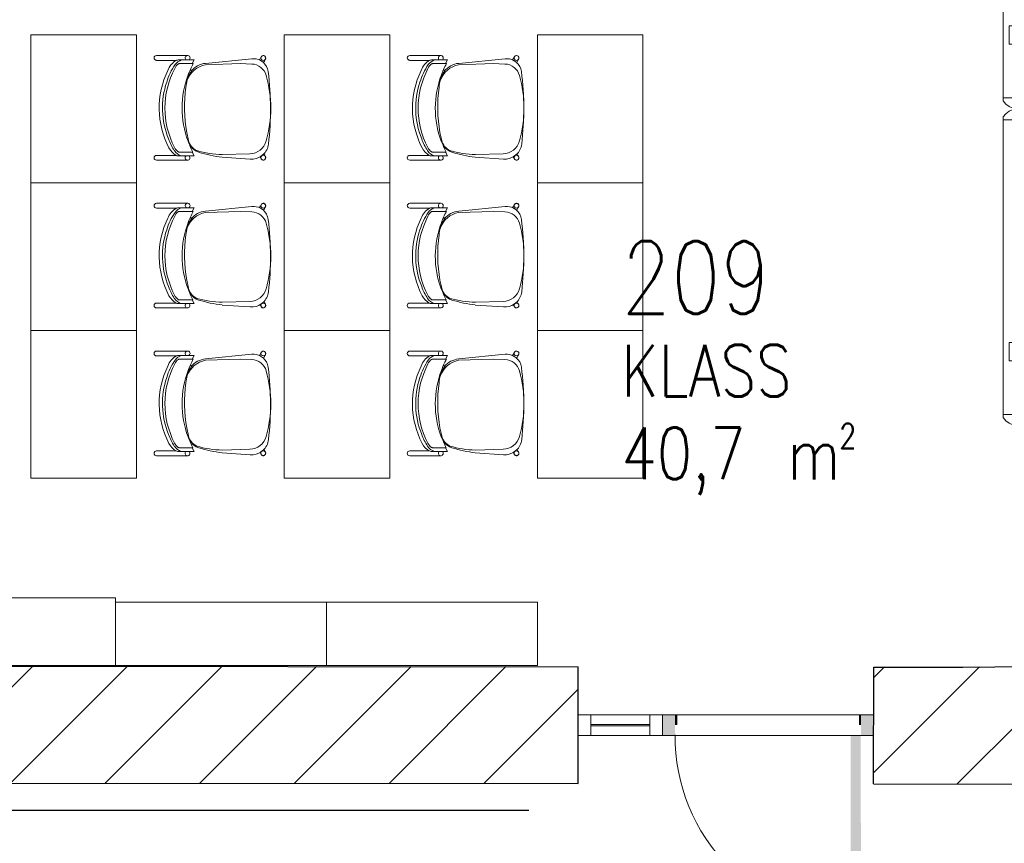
# Model space of a CAD drawing. Header units: millimetres. Extents: x 256092 to 341172, y 103077 to 145077.
# Tile 93 of 139: x 311687 to 316353, y 133195 to 137096. Entities that reach past the tile are written whole.
import ezdxf

# ---------------------------------------------------------------- set-up
doc = ezdxf.new("R2010")
doc.units = ezdxf.units.MM
for name, color, linetype, lineweight in [('0_Avatäited_Klaasitud-uks', 124, 'Continuous', 13), ('2019_DIM', 1, 'Continuous', 25), ('AVATÄIDE', 95, 'Continuous', 13), ('MÖÖBEL', 30, 'Continuous', 18), ('Q-SPCQ', 250, 'Continuous', 9), ('SEINA VIIRUTUS', 8, 'Continuous', 18)]:
    doc.layers.add(name, color=color, linetype=linetype, lineweight=lineweight)
for name, color, linetype in [('A8HNELIOT', 6, 'Continuous'), ('A8HNUMEROT', 6, 'Continuous'), ('A8HTXT', 3, 'Continuous'), ('SEINAD', 7, 'Continuous')]:
    doc.layers.add(name, color=color, linetype=linetype)
doc.styles.add('S', font='simplex', dxfattribs={"width": 0.8})
doc.linetypes.add('ZIGZAG', pattern='A,0.00254,-5.08,[131,ltypeshp.shx,S=5.08,R=0,X=-5.08,Y=0],-10.16,[131,ltypeshp.shx,S=5.08,R=180,X=5.08,Y=0],-5.08', length=20.32254)
pattern_1 = [(45, (-1047627.23, 105532.54), (-224.5064, 224.5064), [])]

# ---------------------------------------------------------------- blocks, each defined once
blk = doc.blocks.new('A$C666145C2')
at = {"layer": 'AVATÄIDE'}
blk.add_arc((97.6, 57.5), 843.4, 0, 90.4621, dxfattribs=at)
for points in [[(93.5, 957.5), (93.5, 900.9), (0, 957.5), (0, 900.9)], [(46.7, 900.9), (46.7, 890.7), (0, 900.9), (0, 890.7)], [(97, 58.7), (941, 57.5), (97, 104.1), (940.4, 104.1)], [(47.3, 56.6), (47.3, 66.8), (0.5, 56.6), (0.5, 66.8)], [(94, 0), (94, 56.6), (0.5, 0), (0.5, 56.6)]]:
    blk.add_solid(points, dxfattribs=at)
blk = doc.blocks.new('Chair-Guest-Leg-9to5_Seating-Mesh_Back-1260 - Armless-716973-1_ k sisustuse plaan')
at = {"layer": 'MÖÖBEL'}
for p, q in [((-276, 336.1), (-276, 174.7)), ((-250.7, 231.1), (-250.7, 336.1)), ((249.4, 336.3), (249.4, 232.9)), ((274.8, 174), (274.8, 336.3)), ((-252.6, 165.8), (-252.6, 221.9)), ((-233.4, 147.6), (-233.4, 216.3)), ((232.6, 216.5), (232.6, 148.3)), ((252.1, 164.7), (252.1, 223.5)), ((-252.6, 165.8), (-252.6, 137.5)), ((-202.9, 157.7), (-195, 152.5)), ((-170.2, 167.1), (-174.1, 169.6)), ((170.7, 167.3), (128.7, 177.1)), ((174.8, 170), (170.7, 167.3)), ((200.6, 156.2), (203.7, 158.2)), ((252.1, 138), (252.1, 164.7)), ((-252.6, 137.5), (-233.4, 147.6)), ((-233.4, 147.6), (-233.4, 142.6)), ((232.6, 144.1), (232.6, 148.3)), ((232.6, 148.3), (252.1, 138)), ((-234.8, 78.1), (-259.3, -166.4)), ((-227.3, 78.5), (-233.7, -105.6)), ((240.8, -155.9), (245, -10.3)), ((269.7, -157.5), (259.3, -9)), ((-233.7, -105.6), (-231.4, -165.4)), ((-253.2, -205.9), (-263.3, -211.9)), ((-239.2, -227.1), (-253.2, -205.9)), ((-250.1, -233.6), (-239.2, -227.1)), ((257.6, -209.4), (242, -229.6)), ((242, -229.6), (248.8, -233.6)), ((262, -211.9), (257.6, -209.4))]:
    blk.add_line(p, q, dxfattribs=at)
at = {"layer": 'MÖÖBEL', "flags": 128}
blk.add_lwpolyline([(274.4, -229.4), (274.5, -228.9), (274.6, -228.4), (274.7, -227.9), (274.7, -227.4), (274.8, -226.9), (274.8, -226.4), (274.8, -225.9), (274.8, -225.4), (274.7, -224.9), (274.6, -224.3), (274.6, -223.8)], dxfattribs=at)
at = {"layer": 'MÖÖBEL'}
for centre, radius, start, end in [((-263.4, 336.1), 12.6, 0, 180), ((0.8, -130.5), 452.3, 62.4007, 115.9765), ((262.1, 336.3), 12.7, 0, 180), ((-162.8, 180.8), 101.3, 109.889, 150.2182), ((-37.5, -42.5), 339.6, 106.9496, 124.1788), ((0.8, -155.6), 447.3, 62.3691, 117.8599), ((0.3, -121.6), 426.4, 67.6385, 108.7125), ((61.2, -8.5), 299.1, 56.9541, 70.1829), ((165.5, 184.5), 96.8, 29.9708, 62.4007), ((-190.5, 186.1), 64.5, 125.845, 164.155), ((-234.3, 221.9), 18.3, 154, 180), ((-214, 212.4), 19.8, 155.2915, 168.7085), ((-192, 195.5), 47.3, 110.1671, 147.8329), ((175.5, 178.3), 70.5, 38.5043, 62.3691), ((187.3, 185.3), 67.8, 17.0459, 56.9541), ((226.2, 218.6), 5.69, 16.4561, 38.5043), ((201.4, 211.3), 31.6, 9.4801, 16.4561), ((224.3, 220), 28, 7.2985, 26.7015), ((-263.5, 172.4), 12.7, 30.8599, 178.6805), ((-263.5, 172.4), 12.8, 169.8088, 328.6816), ((1, -295.5), 496.9, 114.2227, 118.1462), ((-102.2, 55.5), 127.2, 110.6022, 169.5862), ((-80.9, -97.1), 282.4, 109.2591, 115.5895), ((-112.2, 49.7), 130.9, 116.3278, 128.7013), ((1, -295.5), 496.9, 69.5261, 110.6259), ((-123.1, 66.9), 110.7, 102.8299, 115.1905), ((-47.5, -265.3), 451.4, 97.8791, 102.8299), ((-5.3, -570.3), 759.2, 79.8398, 97.8791), ((142.8, 50.8), 120.1, 61.2462, 76.6409), ((152.1, 90), 79.9, 25.4078, 76.6409), ((302.2, 439.8), 298.4, 244.7233, 250.7257), ((160.3, 91.5), 76.2, 16.9503, 58.0234), ((1, -295.5), 496.9, 62.2227, 65.9229), ((262.1, 172.5), 12.7, 7.7453, 142.2547), ((262.2, 172.4), 12.7, 217.2568, 7.229), ((-124.7, 67.1), 110.7, 129.4459, 174.2842), ((-250, -17.6), 495, 0.8532, 16.6632), ((-467, -99.6), 731.9, 7.1122, 16.9503), ((-181.4, -174.2), 78.2, 174.2842, 208.1978), ((-149, -162.2), 82.5, 182.2039, 254.3512), ((149, -153.3), 91.9, 285.6253, 358.3667), ((179.4, -163.8), 90.5, 325.1316, 4), ((-263.4, -226.3), 12.7, 95.6656, 284.3344), ((-263.4, -226.2), 12.7, 180, 186.0294), ((-262.9, -226.2), 12.7, 90, 270), ((-262.8, -226.2), 12.7, 89.716, 98.012), ((-259.8, -211.7), 3.51, 183.9649, 212.0351), ((-262.9, -226.2), 12.7, 269.8023, 90.1977), ((-262.8, -226.2), 12.7, 281.988, 332.3493), ((-248.9, -230.9), 3, 204.527, 245.473), ((-181.4, -174.2), 78.2, 220.4118, 262.7791), ((7, 1313.2), 1577.5, 262.7791, 276.6583), ((1.4, 374.4), 639.9, 254.3512, 285.6253), ((179.4, -163.8), 90.5, 276.6583, 317.5576), ((261.5, -226.2), 12.7, 89.8023, 270.1977), ((247.5, -230.9), 3, 294.527, 335.473), ((261.5, -226.2), 12.7, 207.6507, 258.012), ((262, -226.3), 12.7, 255.6656, 84.3344), ((258.4, -211.7), 3.51, 327.9649, 356.3217), ((261.5, -226.2), 12.7, 81.988, 90.284), ((261.5, -226.2), 12.7, 270, 90), ((262.1, -226.2), 12.7, 330, 84.6388)]:
    blk.add_arc(centre, radius, start, end, dxfattribs=at)
for centre, major_axis, start_param, end_param in [((-256.7, -222.8), (-6.6, 10.9), 5.680208, 6.301319), ((-256.7, -222.8), (-6.6, 10.9), 3.159727, 3.807606), ((255.4, -222.8), (6.6, 10.9), 2.475579, 3.123459), ((255.4, -222.8), (6.6, 10.9), 6.265051, 6.886162)]:
    blk.add_ellipse(centre, major_axis=major_axis, ratio=0.063399, start_param=start_param, end_param=end_param, dxfattribs=at)
blk = doc.blocks.new('Smart_Board_4805 - Model TS 600-997127-3_ k sisustuse plaan')
at = {"layer": 'Q-SPCQ'}
for p, q in [((-185.2, 228.3), (-199.5, 228.3)), ((-185.2, 228.3), (-185.2, 161.7)), ((-185.2, 228.3), (1210, 228.3)), ((68.8, 200.3), (156.1, 200.3)), ((68.8, 200.3), (68.8, 161.7)), ((156.1, 161.7), (156.1, 200.3)), ((156.1, 161.7), (156.1, 200.3)), ((1210, 161.7), (1210, 228.3)), ((1210, 228.3), (1224.3, 228.3)), ((-237.6, 161.7), (1262.4, 161.7)), ((-237.6, 130), (-237.6, 161.7)), ((449.1, 164.9), (450.7, 164.9)), ((449.1, 161.7), (449.1, 164.9)), ((450.7, 164.9), (457.2, 164.9)), ((450.7, 161.7), (450.7, 164.9)), ((450.7, 161.7), (450.7, 164.9)), ((457.2, 164.9), (458.9, 164.9)), ((457.2, 161.7), (457.2, 164.9)), ((457.3, 161.7), (457.3, 164.9)), ((458.1, 164.9), (458.1, 161.7)), ((458.9, 161.7), (458.9, 164.9)), ((465.9, 164.9), (466.6, 164.9)), ((465.9, 161.7), (465.9, 164.9)), ((466.6, 164.9), (468.8, 164.9)), ((466.6, 161.7), (466.6, 164.9)), ((468.8, 164.9), (471.9, 164.9)), ((468.8, 161.7), (468.8, 164.9)), ((471.9, 164.9), (476.2, 164.9)), ((471.9, 161.7), (471.9, 164.9)), ((476.2, 164.9), (477.8, 164.9)), ((476.2, 161.7), (476.2, 164.9)), ((476.3, 164.9), (476.3, 161.7)), ((477.1, 161.7), (477.1, 164.9)), ((477.8, 164.9), (477.8, 161.7)), ((486, 164.9), (486.8, 164.9)), ((486, 164.9), (486, 161.7)), ((486.8, 161.7), (486.8, 164.9)), ((494.3, 164.9), (494.7, 164.9)), ((494.3, 161.7), (494.3, 164.9)), ((494.4, 164.9), (495.1, 164.9)), ((494.4, 161.7), (494.4, 164.9)), ((494.7, 164.9), (496.3, 164.9)), ((494.7, 161.7), (494.7, 164.9)), ((494.8, 161.7), (494.8, 164.9)), ((495.1, 164.9), (496.7, 164.9)), ((495.1, 161.7), (495.1, 164.9)), ((496.3, 161.7), (496.3, 164.9)), ((496.7, 164.9), (499.2, 164.9)), ((496.7, 161.7), (496.7, 164.9)), ((499.2, 164.9), (501.5, 164.9)), ((499.2, 161.7), (499.2, 164.9)), ((501.5, 164.9), (503.1, 164.9)), ((501.5, 161.7), (501.5, 164.9)), ((501.9, 161.7), (501.9, 164.9)), ((502, 164.9), (504, 164.9)), ((502, 161.7), (502, 164.9)), ((503.1, 164.9), (503.6, 164.9)), ((503.1, 161.7), (503.1, 164.9)), ((503.2, 161.7), (503.2, 164.9)), ((503.6, 161.7), (503.6, 164.9)), ((504, 164.9), (504, 161.7)), ((512.2, 164.9), (513, 164.9)), ((512.2, 164.9), (512.2, 161.7)), ((513, 161.7), (513, 164.9)), ((519.5, 164.9), (521.2, 164.9)), ((519.5, 161.7), (519.5, 164.9)), ((521.2, 164.9), (524.6, 164.9)), ((521.2, 161.7), (521.2, 164.9)), ((524.6, 164.9), (525.2, 164.9)), ((524.6, 161.7), (524.6, 164.9)), ((525.2, 164.9), (525.9, 164.9)), ((525.2, 161.7), (525.2, 164.9)), ((525.9, 164.9), (529.2, 164.9)), ((525.9, 161.7), (525.9, 164.9)), ((529.2, 164.9), (530.9, 164.9)), ((529.2, 161.7), (529.2, 164.9)), ((530.9, 161.7), (530.9, 164.9)), ((535.9, 164.9), (537.7, 164.9)), ((535.9, 161.7), (535.9, 164.9)), ((537.7, 164.9), (540.1, 164.9)), ((537.7, 161.7), (537.7, 164.9)), ((540.1, 164.9), (541.4, 164.9)), ((540.8, 161.7), (540.8, 164.9)), ((541.4, 164.9), (542.8, 164.9)), ((541.4, 161.7), (541.4, 164.9)), ((541.5, 164.9), (541.5, 161.7)), ((542.3, 161.7), (542.3, 164.9)), ((542.8, 164.9), (545.4, 164.9)), ((545.4, 164.9), (547.2, 164.9)), ((545.4, 161.7), (545.4, 164.9)), ((547.2, 161.7), (547.2, 164.9)), ((552.5, 164.9), (558.7, 164.9)), ((552.5, 161.7), (552.5, 164.9)), ((558.7, 164.9), (560.3, 164.9)), ((558.7, 161.7), (558.7, 164.9)), ((560.3, 161.7), (560.3, 164.9)), ((567.3, 164.9), (568.1, 164.9)), ((567.3, 161.7), (567.3, 164.9)), ((568.1, 164.9), (570.2, 164.9)), ((568.1, 161.7), (568.1, 164.9)), ((570.2, 164.9), (573.3, 164.9)), ((570.2, 161.7), (570.2, 164.9)), ((573.3, 164.9), (577.6, 164.9)), ((573.3, 161.7), (573.3, 164.9)), ((577.6, 164.9), (579.2, 164.9)), ((577.6, 161.7), (577.6, 164.9)), ((577.7, 164.9), (577.7, 161.7)), ((578.5, 161.7), (578.5, 164.9)), ((579.2, 164.9), (579.2, 161.7)), ((585.7, 164.9), (587, 164.9)), ((585.7, 161.7), (585.7, 164.9)), ((586.7, 161.7), (586.7, 164.9)), ((587, 164.9), (588.6, 164.9)), ((587, 161.7), (587, 164.9)), ((587.3, 164.9), (587.9, 164.9)), ((587.3, 161.7), (587.3, 164.9)), ((587.9, 161.7), (587.9, 164.9)), ((588.6, 164.9), (590.4, 164.9)), ((588.6, 161.7), (588.6, 164.9)), ((590.4, 164.9), (595.1, 164.9)), ((590.4, 161.7), (590.4, 164.9)), ((595.1, 161.7), (595.1, 164.9)), ((1262.4, 161.7), (1262.4, 130)), ((1262.4, 130), (-237.6, 130))]:
    blk.add_line(p, q, dxfattribs=at)
at = {"layer": 'Q-SPCQ', "flags": 128}
for points in [[(-199.5, 228.3), (-214.8, 215.6), (-226.6, 199.7), (-234.4, 181.4), (-237.6, 161.7)], [(1262.4, 161.7), (1259.2, 181.4), (1251.5, 199.7), (1239.6, 215.6), (1224.3, 228.3)]]:
    blk.add_lwpolyline(points, dxfattribs=at)
blk = doc.blocks.new('Smart_Board_4805 - Model TS 800-997128-3_ k sisustuse plaan')
at = {"layer": 'Q-SPCQ'}
for p, q in [((-335.2, 228.3), (-349.5, 228.3)), ((-335.2, 228.3), (-335.2, 161.7)), ((-335.2, 228.3), (1360, 228.3)), ((-81.2, 200.3), (6.1, 200.3)), ((-81.2, 200.3), (-81.2, 161.7)), ((6.1, 161.7), (6.1, 200.3)), ((6.1, 161.7), (6.1, 200.3)), ((1360, 161.7), (1360, 228.3)), ((1360, 228.3), (1374.3, 228.3)), ((-387.6, 161.7), (1412.4, 161.7)), ((449.1, 164.9), (450.7, 164.9)), ((449.1, 161.7), (449.1, 164.9)), ((450.7, 164.9), (457.2, 164.9)), ((450.7, 161.7), (450.7, 164.9)), ((450.7, 161.7), (450.7, 164.9)), ((457.2, 164.9), (458.9, 164.9)), ((457.2, 161.7), (457.2, 164.9)), ((457.3, 161.7), (457.3, 164.9)), ((458.1, 164.9), (458.1, 161.7)), ((458.9, 161.7), (458.9, 164.9)), ((465.9, 164.9), (466.6, 164.9)), ((465.9, 161.7), (465.9, 164.9)), ((466.6, 164.9), (468.8, 164.9)), ((466.6, 161.7), (466.6, 164.9)), ((468.8, 164.9), (471.9, 164.9)), ((468.8, 161.7), (468.8, 164.9)), ((471.9, 164.9), (476.2, 164.9)), ((471.9, 161.7), (471.9, 164.9)), ((476.2, 164.9), (477.8, 164.9)), ((476.2, 161.7), (476.2, 164.9)), ((476.3, 164.9), (476.3, 161.7)), ((477.1, 161.7), (477.1, 164.9)), ((477.8, 164.9), (477.8, 161.7)), ((486, 164.9), (486.8, 164.9)), ((486, 164.9), (486, 161.7)), ((486.8, 161.7), (486.8, 164.9)), ((494.3, 164.9), (494.7, 164.9)), ((494.3, 161.7), (494.3, 164.9)), ((494.4, 164.9), (495.1, 164.9)), ((494.4, 161.7), (494.4, 164.9)), ((494.7, 164.9), (496.3, 164.9)), ((494.7, 161.7), (494.7, 164.9)), ((494.8, 161.7), (494.8, 164.9)), ((495.1, 164.9), (496.7, 164.9)), ((495.1, 161.7), (495.1, 164.9)), ((496.3, 161.7), (496.3, 164.9)), ((496.7, 164.9), (499.2, 164.9)), ((496.7, 161.7), (496.7, 164.9)), ((499.2, 164.9), (501.5, 164.9)), ((499.2, 161.7), (499.2, 164.9)), ((501.5, 164.9), (503.1, 164.9)), ((501.5, 161.7), (501.5, 164.9)), ((501.9, 161.7), (501.9, 164.9)), ((502, 164.9), (504, 164.9)), ((502, 161.7), (502, 164.9)), ((503.1, 164.9), (503.6, 164.9)), ((503.1, 161.7), (503.1, 164.9)), ((503.2, 161.7), (503.2, 164.9)), ((503.6, 161.7), (503.6, 164.9)), ((504, 164.9), (504, 161.7)), ((512.2, 164.9), (513, 164.9)), ((512.2, 164.9), (512.2, 161.7)), ((513, 161.7), (513, 164.9)), ((519.5, 164.9), (521.2, 164.9)), ((519.5, 161.7), (519.5, 164.9)), ((521.2, 164.9), (524.6, 164.9)), ((521.2, 161.7), (521.2, 164.9)), ((524.6, 164.9), (525.2, 164.9)), ((524.6, 161.7), (524.6, 164.9)), ((525.2, 164.9), (525.9, 164.9)), ((525.2, 161.7), (525.2, 164.9)), ((525.9, 164.9), (529.2, 164.9)), ((525.9, 161.7), (525.9, 164.9)), ((529.2, 164.9), (530.9, 164.9)), ((529.2, 161.7), (529.2, 164.9)), ((530.9, 161.7), (530.9, 164.9)), ((535.9, 164.9), (537.7, 164.9)), ((535.9, 161.7), (535.9, 164.9)), ((537.7, 164.9), (540.1, 164.9)), ((537.7, 161.7), (537.7, 164.9)), ((540.1, 164.9), (541.4, 164.9)), ((540.8, 161.7), (540.8, 164.9)), ((541.4, 164.9), (542.8, 164.9)), ((541.4, 161.7), (541.4, 164.9)), ((541.5, 164.9), (541.5, 161.7)), ((542.3, 161.7), (542.3, 164.9)), ((542.8, 164.9), (545.4, 164.9)), ((545.4, 164.9), (547.2, 164.9)), ((545.4, 161.7), (545.4, 164.9)), ((547.2, 161.7), (547.2, 164.9)), ((552.5, 164.9), (558.7, 164.9)), ((552.5, 161.7), (552.5, 164.9)), ((558.7, 164.9), (560.3, 164.9)), ((558.7, 161.7), (558.7, 164.9)), ((560.3, 161.7), (560.3, 164.9)), ((567.3, 164.9), (568.1, 164.9)), ((567.3, 161.7), (567.3, 164.9)), ((568.1, 164.9), (570.2, 164.9)), ((568.1, 161.7), (568.1, 164.9)), ((570.2, 164.9), (573.3, 164.9)), ((570.2, 161.7), (570.2, 164.9)), ((573.3, 164.9), (577.6, 164.9)), ((573.3, 161.7), (573.3, 164.9)), ((577.6, 164.9), (579.2, 164.9)), ((577.6, 161.7), (577.6, 164.9)), ((577.7, 164.9), (577.7, 161.7)), ((578.5, 161.7), (578.5, 164.9)), ((579.2, 164.9), (579.2, 161.7)), ((585.7, 164.9), (587, 164.9)), ((585.7, 161.7), (585.7, 164.9)), ((586.7, 161.7), (586.7, 164.9)), ((587, 164.9), (588.6, 164.9)), ((587, 161.7), (587, 164.9)), ((587.3, 164.9), (587.9, 164.9)), ((587.3, 161.7), (587.3, 164.9)), ((587.9, 161.7), (587.9, 164.9)), ((588.6, 164.9), (590.4, 164.9)), ((588.6, 161.7), (588.6, 164.9)), ((590.4, 164.9), (595.1, 164.9)), ((590.4, 161.7), (590.4, 164.9)), ((595.1, 161.7), (595.1, 164.9)), ((1412.4, 161.7), (1412.4, 130)), ((1412.4, 130), (-387.6, 130))]:
    blk.add_line(p, q, dxfattribs=at)
at = {"layer": 'Q-SPCQ', "flags": 128}
for points in [[(-349.5, 228.3), (-364.8, 215.6), (-376.6, 199.7), (-384.4, 181.4), (-387.6, 161.7)], [(1412.4, 161.7), (1409.2, 181.4), (1401.5, 199.7), (1389.6, 215.6), (1374.3, 228.3)]]:
    blk.add_lwpolyline(points, dxfattribs=at)
blk = doc.blocks.new('a8tila')
at = {"layer": 'A8HNELIOT', "color": 1, "style": 'S', "width": 0.8}
for s, height, p in [('2', 120, (1053.5, -651.6)), ('m', 250, (803.5, -801.6))]:
    blk.add_text(s, height=height, dxfattribs=at).set_placement(p)
at = {"layer": 'A8HNELIOT', "style": 'S', "width": 0.8}
blk.add_attdef('TILNEL', (0, -800), '', height=250, dxfattribs=at)
at = {"layer": 'A8HNUMEROT', "style": 'S', "width": 0.8}
blk.add_attdef('TILNUM', (0, 0), '', height=350, dxfattribs=at)
at = {"layer": 'A8HTXT', "style": 'S', "width": 0.8}
blk.add_attdef('TILTXT', (0, -400), '', height=250, dxfattribs=at)

msp = doc.modelspace()

# ---------------------------------------------------------------- hatches: boundary and pattern name
at = {"layer": 'SEINA VIIRUTUS'}
h = msp.add_hatch(dxfattribs=at)
h.set_pattern_fill('ANSI31', color=256, scale=100)
h.set_pattern_definition(pattern_1)
h.paths.add_polyline_path([(316140.5, 139722.9), (316546, 139702.8), (317027.3, 139702.8), (317027.3, 140424.8), (316047.5, 140424.9), (316047.4, 139722.9)])
h.paths.add_polyline_path([(315733.6, 134030), (315732.8, 133476.3), (321449.2, 133471.6), (321449.9, 134025.3), (316596.2, 134029.1), (316596.2, 134033.5), (316155.9, 134029.6)])
h = msp.add_hatch(dxfattribs=at)
h.set_pattern_fill('ANSI31', color=256, scale=100)
h.set_pattern_definition(pattern_1)
h.paths.add_polyline_path([(314333.6, 134031.3), (309185.3, 134037.5), (309185.5, 134302.9), (308955.5, 134303.5), (308944.2, 134301.9), (308613.2, 134301.9), (308613.2, 134032), (308418.8, 134032.2), (308418.2, 133483.4), (314333, 133477.6)])

# ---------------------------------------------------------------- linework, layer by layer
at = {"layer": '0_Avatäited_Klaasitud-uks'}
for p, q in [((314673.2, 133758), (314393.2, 133758)), ((314673.2, 133752), (314393.2, 133752))]:
    msp.add_line(p, q, dxfattribs=at)
for points in [[(314333.2, 133706.2), (315733.2, 133706.2), (315733.2, 133803.8), (314333.2, 133803.8)], [(314393.2, 133706.2), (314333.2, 133706.2), (314333.2, 133803.8), (314393.2, 133803.8)], [(314733.2, 133706.2), (314673.2, 133706.2), (314673.2, 133803.8), (314733.2, 133803.8)]]:
    msp.add_lwpolyline(points, close=True, dxfattribs=at)
at = {"layer": '2019_DIM', "color": 172, "linetype": 'ZIGZAG', "lineweight": 30, "ltscale": 20}
msp.add_line((314099.7, 133349.8), (309016.9, 133349.8), dxfattribs=at)
at = {"layer": 'MÖÖBEL'}
for points in [[(311740, 137023.9), (311740, 136323.9), (312240, 136323.9), (312240, 137023.9)], [(312940, 137023.9), (312940, 136323.9), (313440, 136323.9), (313440, 137023.9)], [(314140, 137023.9), (314140, 136323.9), (314640, 136323.9), (314640, 137023.9)], [(311740, 136323.9), (311740, 135623.9), (312240, 135623.9), (312240, 136323.9)], [(312940, 136323.9), (312940, 135623.9), (313440, 135623.9), (313440, 136323.9)], [(314140, 136323.9), (314140, 135623.9), (314640, 135623.9), (314640, 136323.9)], [(311740, 135623.9), (311740, 134923.9), (312240, 134923.9), (312240, 135623.9)], [(312940, 135623.9), (312940, 134923.9), (313440, 134923.9), (313440, 135623.9)], [(314140, 135623.9), (314140, 134923.9), (314640, 134923.9), (314640, 135623.9)], [(312141.3, 134036.9), (312141.3, 134356.9), (311141.3, 134356.9), (311141.3, 134036.9)], [(312141.3, 134036.9), (313141.3, 134036.9), (313141.3, 134336.9), (312141.3, 134336.9)], [(313141.3, 134036.9), (314141.3, 134036.9), (314141.3, 134336.9), (313141.3, 134336.9)]]:
    msp.add_lwpolyline(points, close=True, dxfattribs=at)
at = {"layer": 'SEINAD'}
for p, q in [((309181.3, 134037.5), (314333.6, 134031.3)), ((314332.9, 133482.2), (314333.6, 134031.3)), ((314333, 133477.6), (314333.6, 134031.3)), ((315732.8, 133476.3), (315733.6, 134029.5)), ((315733.6, 134029.5), (316155.9, 134029.6)), ((316155.9, 134029.6), (316595.2, 134033.5)), ((308418.2, 133483.4), (314333, 133477.6)), ((315732.8, 133476.3), (321449.2, 133470.6))]:
    msp.add_line(p, q, dxfattribs=at)

# ---------------------------------------------------------------- block references
at = {"layer": 'A8HTXT'}
ref = msp.add_blockref('a8tila', (314538.1, 135703.6), dxfattribs=dict(at, xscale=0.9800000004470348, yscale=0.9800000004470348, zscale=0.9800000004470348))
ref.add_attrib('TILNUM', '209', (314538.1, 135703.6), dxfattribs={"layer": 'A8HNUMEROT', "color": 1, "height": 343, "style": 'S', "width": 0.8})
ref.add_attrib('TILTXT', 'KLASS', (314538.1, 135311.6), dxfattribs={"color": 1, "height": 245, "style": 'S', "width": 0.8})
ref.add_attrib('TILNEL', '40,7', (314538.1, 134919.6), dxfattribs={"layer": 'A8HNELIOT', "color": 1, "height": 245, "style": 'S', "width": 0.8})
at = {"layer": 'AVATÄIDE', "linetype": 'Continuous', "xscale": -1.044365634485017, "yscale": 1.044365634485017, "zscale": 1.044365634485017, "rotation": 90.03018427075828}
msp.add_blockref('A$C666145C2', (315733.2, 133804.3), dxfattribs=at)
at = {"layer": 'MÖÖBEL', "xscale": -0.9, "yscale": 0.9, "zscale": 0.9, "rotation": 90}
for p in [(312637.5, 136678.1), (313837.5, 136678.1), (312637.5, 135978.1), (313837.5, 135978.1), (312637.5, 135278.1), (313837.5, 135278.1)]:
    msp.add_blockref('Chair-Guest-Leg-9to5_Seating-Mesh_Back-1260 - Armless-716973-1_ k sisustuse plaan', p, dxfattribs=at)
at = {"layer": 'Q-SPCQ', "rotation": 89.9999999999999}
for name, p in [('Smart_Board_4805 - Model TS 800-997128-3_ k sisustuse plaan', (316575.2, 137061.5)), ('Smart_Board_4805 - Model TS 600-997127-3_ k sisustuse plaan', (316575.2, 135411.5))]:
    msp.add_blockref(name, p, dxfattribs=at)

doc.saveas('drawing.dxf')
